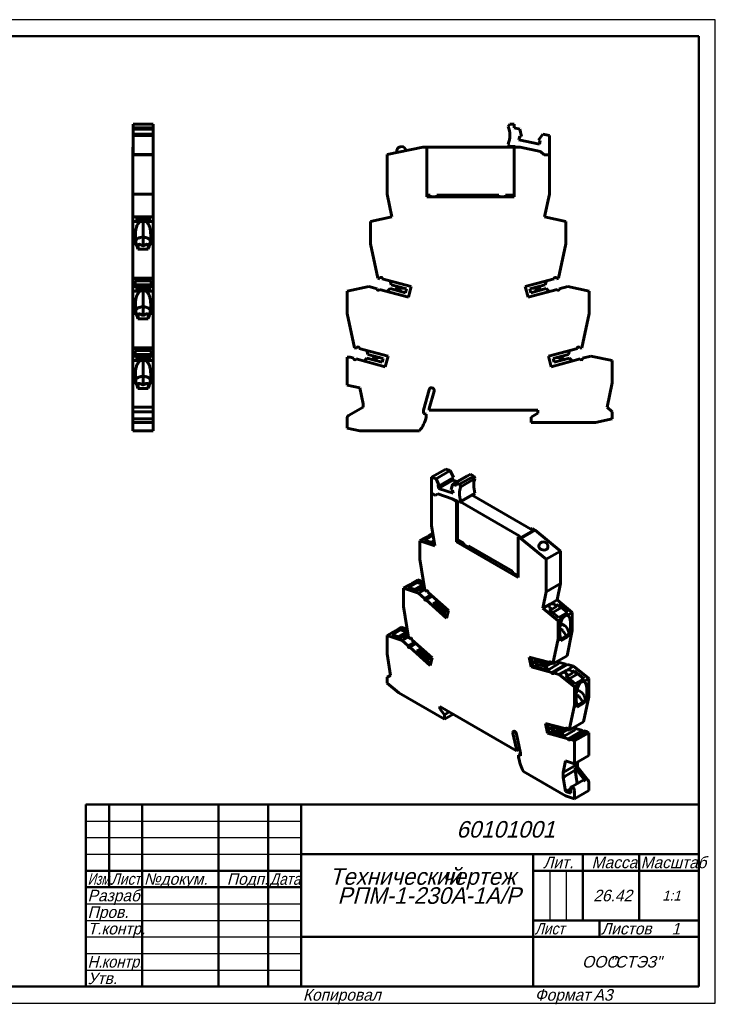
# Model space of a CAD drawing. Header units: millimetres. Extents: x 0 to 420, y 0 to 297.
# Tile 2 of 2: x 210 to 420, y 0 to 297. Entities that reach past the tile are written whole.
import ezdxf

# ---------------------------------------------------------------- set-up
doc = ezdxf.new("R2010")
doc.units = ezdxf.units.MM
doc.styles.add('TextStyle_10', font='T-FLEX Type A.TTF', dxfattribs={"oblique": 15, "height": 3.5})
doc.styles.add('TextStyle_2', font='T-FLEX Type A.TTF', dxfattribs={"oblique": 15, "height": 3.5})
doc.styles.add('TextStyle_3', font='T-FLEX Type A.TTF', dxfattribs={"width": 0.744064, "oblique": 15, "height": 3.5})
doc.styles.add('TextStyle_4', font='T-FLEX Type A.TTF', dxfattribs={"width": 0.883061, "oblique": 15, "height": 3.5})
doc.styles.add('TextStyle_5', font='T-FLEX Type A.TTF', dxfattribs={"width": 0.883061, "oblique": 15, "height": 3.5})
doc.styles.add('TextStyle_6', font='T-FLEX Type A.TTF', dxfattribs={"width": 0.94413, "oblique": 15, "height": 3.5})
doc.styles.add('TextStyle_7', font='T-FLEX Type A.TTF', dxfattribs={"width": 0.98844, "oblique": 15, "height": 3.5})
doc.styles.add('TextStyle_8', font='T-FLEX Type A.TTF', dxfattribs={"oblique": 15, "height": 5})
doc.styles.add('TextStyle_9', font='T-FLEX Type A.TTF', dxfattribs={"oblique": 15, "height": 3})

# ---------------------------------------------------------------- blocks, each defined once
blk = doc.blocks.new('_FR1Страница_1')
at = {"color": 7, "linetype": 'Continuous', "lineweight": 25}
for p, q in [((420, 297), (0, 297)), ((420, 0), (420, 297)), ((230, 55), (295, 55)), ((230, 50), (295, 50)), ((230, 45), (295, 45)), ((370, 40), (370, 25)), ((375, 40), (375, 25)), ((230, 30), (295, 30)), ((230, 25), (295, 25)), ((230, 20), (295, 20)), ((365, 20), (415, 20)), ((385, 20), (385, 20)), ((230, 15), (295, 15)), ((230, 10), (295, 10)), ((0, 0), (420, 0))]:
    blk.add_line(p, q, dxfattribs=at)
at = {"color": 7, "linetype": 'Continuous', "lineweight": 50}
for p, q in [((20, 292), (415, 292)), ((415, 292), (415, 5)), ((230, 5), (230, 60)), ((230, 60), (415, 60)), ((237, 60), (237, 35)), ((247, 60), (247, 5)), ((270, 60), (270, 5)), ((285, 60), (285, 5)), ((295, 60), (295, 5)), ((295, 45), (415, 45)), ((365, 45), (365, 5)), ((380, 45), (380, 25)), ((397, 45), (397, 25)), ((230, 40), (295, 40)), ((365, 40), (415, 40)), ((230, 35), (295, 35)), ((365, 25), (415, 25)), ((385, 25), (385, 20)), ((295, 20), (415, 20)), ((415, 5), (20, 5))]:
    blk.add_line(p, q, dxfattribs=at)
at = {"color": 7, "oblique": 15}
for s, height, style, p in [('60101001', 5, 'TextStyle_8', (341.84, 50)), ('Лит.', 3.5, 'TextStyle_2', (368.03, 40.76)), ('Масса', 3.5, 'TextStyle_2', (382.65, 40.76)), ('№', 3.5, 'TextStyle_2', (247.5, 35.75)), ('Подп.', 3.5, 'TextStyle_2', (272.53, 35.75)), ('Технический', 5, 'TextStyle_8', (303.55, 35.75)), ('чертеж', 5, 'TextStyle_8', (337.51, 35.75)), ('докум.', 3.5, 'TextStyle_2', (252.5, 35.75)), ('Разраб.', 3.5, 'TextStyle_2', (230.5, 30.75)), ('РПМ-1-230A-1A/P', 5, 'TextStyle_8', (305.93, 30)), ('26.42', 3.5, 'TextStyle_2', (383.16, 30.75)), ('1:1', 3, 'TextStyle_9', (403.99, 31)), ('Пров.', 3.5, 'TextStyle_2', (230.5, 25.75)), ('Т.контр.', 3.5, 'TextStyle_2', (230.5, 20.75)), ('Листов', 3.5, 'TextStyle_2', (385.5, 20.75)), ('1', 3.5, 'TextStyle_10', (406.78, 20.75)), ('ООО', 3.5, 'TextStyle_2', (379.78, 10.75)), ('"СТЭЗ"', 3.5, 'TextStyle_2', (388.03, 10.75)), ('Утв.', 3.5, 'TextStyle_2', (230.5, 5.75)), ('Копировал', 3.5, 'TextStyle_2', (295.5, 0.75)), ('Формат', 3.5, 'TextStyle_2', (365.5, 0.75)), ('A3', 3.5, 'TextStyle_2', (383.24, 0.75))]:
    blk.add_text(s, height=height, dxfattribs=dict(at, style=style)).set_placement(p)
for s, style, width, p in [('Масштаб', 'TextStyle_7', 0.98844, (397.5, 40.76)), ('Изм.', 'TextStyle_3', 0.744064, (230.5, 35.75)), ('Лист', 'TextStyle_4', 0.883061, (237.5, 35.75)), ('Дата', 'TextStyle_5', 0.883061, (285.5, 35.75)), ('Лист', 'TextStyle_4', 0.883061, (365.5, 20.75)), ('Н.', 'TextStyle_6', 0.94413, (230.5, 10.75)), ('контр.', 'TextStyle_6', 0.94413, (234.75, 10.75))]:
    blk.add_text(s, height=3.5, dxfattribs=dict(at, style=style, width=width)).set_placement(p)
blk = doc.blocks.new('Страница_1')
at = {"color": 7, "linetype": 'Continuous', "lineweight": 60}
for p, q in [((244.218, 265.449), (250.268, 265.449)), ((244.218, 264.306), (244.218, 265.449)), ((250.268, 264.306), (250.268, 265.449)), ((357.941, 265.449), (357.454, 264.766)), ((359.303, 265.449), (357.941, 265.449)), ((359.303, 264.306), (359.303, 265.449)), ((244.218, 263.943), (244.218, 264.306)), ((244.218, 264.306), (250.268, 264.306)), ((244.218, 262.468), (244.218, 263.943)), ((244.218, 263.943), (250.268, 263.943)), ((244.218, 262.463), (250.268, 262.463)), ((244.218, 262.053), (244.218, 262.463)), ((244.218, 256.249), (244.218, 262.053)), ((250.268, 262.053), (244.218, 262.053)), ((250.268, 263.943), (250.268, 264.306)), ((250.268, 262.468), (250.268, 263.943)), ((250.268, 262.053), (250.268, 262.463)), ((250.268, 256.249), (250.268, 262.053)), ((361.009, 263.943), (359.303, 264.306)), ((360.737, 260.755), (360.959, 261.802)), ((360.959, 261.802), (361.476, 261.692)), ((361.476, 261.692), (361.009, 263.943)), ((367.972, 262.463), (366.63, 260.597)), ((369.903, 262.053), (367.972, 262.463)), ((369.903, 256.249), (369.903, 262.053)), ((357.454, 259.433), (357.941, 258.749)), ((357.941, 258.749), (359.568, 258.749)), ((359.568, 258.749), (359.453, 258.549)), ((366.924, 259.44), (360.737, 260.755)), ((366.63, 260.597), (367.146, 260.487)), ((367.146, 260.487), (366.924, 259.44)), ((244.193, 257.227), (244.193, 258.549)), ((244.218, 258.549), (244.193, 258.549)), ((244.193, 257.227), (244.218, 257.227)), ((244.193, 256.199), (244.193, 257.227)), ((244.193, 244.27), (244.193, 256.199)), ((244.193, 256.199), (250.293, 256.199)), ((244.218, 256.249), (244.218, 256.199)), ((250.268, 256.249), (244.218, 256.249)), ((250.268, 258.549), (250.293, 258.549)), ((250.268, 257.227), (250.293, 257.227)), ((250.268, 256.249), (250.268, 256.199)), ((250.293, 257.227), (250.293, 258.549)), ((250.293, 257.227), (250.293, 256.199)), ((250.293, 244.27), (250.293, 256.199)), ((331.753, 258.549), (320.903, 256.249)), ((320.903, 256.249), (320.903, 244.27)), ((323.828, 257.126), (323.854, 256.875)), ((331.753, 258.549), (332.953, 258.549)), ((332.953, 243.549), (332.953, 258.549)), ((333.017, 258.549), (359.389, 258.549)), ((359.253, 258.203), (359.453, 258.549)), ((359.253, 258.203), (359.253, 243.549)), ((359.453, 258.549), (361.053, 258.549)), ((367.276, 257.227), (361.053, 258.549)), ((368.303, 256.199), (367.276, 257.227)), ((369.903, 256.199), (368.303, 256.199)), ((369.903, 256.249), (369.803, 256.249)), ((369.803, 256.249), (369.803, 256.199)), ((369.903, 244.27), (369.903, 256.199)), ((244.193, 237.422), (244.193, 244.27)), ((244.193, 244.27), (250.293, 244.27)), ((250.293, 237.422), (250.293, 244.27)), ((320.903, 244.27), (322.359, 237.422)), ((332.953, 244.049), (333.898, 244.049)), ((333.238, 244.049), (333.238, 243.549)), ((333.898, 243.549), (333.898, 244.049)), ((335.898, 244.049), (335.898, 243.549)), ((335.898, 244.049), (354.688, 244.049)), ((336.558, 244.049), (336.558, 243.549)), ((337.018, 244.049), (337.018, 243.549)), ((347.679, 244.049), (347.503, 243.874)), ((347.503, 243.549), (347.503, 243.874)), ((349.003, 244.049), (349.503, 243.549)), ((352.658, 244.049), (352.658, 243.549)), ((353.678, 244.049), (353.678, 243.549)), ((354.688, 243.549), (354.688, 244.049)), ((356.688, 244.049), (359.253, 244.049)), ((356.688, 244.049), (356.688, 243.549)), ((357.698, 244.049), (357.698, 243.549)), ((358.718, 244.049), (358.718, 243.549)), ((368.447, 237.422), (369.903, 244.27)), ((359.253, 243.549), (332.953, 243.549)), ((247.243, 237.422), (244.193, 237.422)), ((244.193, 236.049), (244.193, 237.422)), ((244.193, 229.316), (244.193, 236.049)), ((246.302, 236.049), (244.193, 236.049)), ((245.343, 237.086), (245.343, 236.227)), ((245.343, 237.086), (246.193, 237.086)), ((246.193, 236.903), (245.343, 236.903)), ((245.343, 236.692), (249.143, 236.692)), ((245.343, 236.227), (249.143, 236.227)), ((246.193, 237.203), (246.193, 237.086)), ((246.193, 236.903), (246.193, 237.086)), ((246.193, 236.903), (246.193, 236.786)), ((248.293, 236.786), (246.193, 236.786)), ((250.293, 237.422), (247.243, 237.422)), ((247.243, 231.302), (247.243, 236.103)), ((250.293, 236.049), (248.184, 236.049)), ((248.293, 237.203), (248.293, 237.086)), ((248.293, 236.903), (248.293, 237.086)), ((248.293, 237.086), (249.143, 237.086)), ((249.143, 236.903), (248.293, 236.903)), ((248.293, 236.903), (248.293, 236.786)), ((249.143, 236.227), (249.143, 237.086)), ((250.293, 237.422), (250.293, 236.049)), ((250.293, 236.049), (250.293, 229.316)), ((322.359, 237.422), (315.903, 236.049)), ((315.903, 236.049), (315.903, 229.316)), ((374.903, 236.049), (368.447, 237.422)), ((374.903, 229.316), (374.903, 236.049)), ((244.943, 232.279), (244.943, 231.233)), ((249.543, 231.233), (249.543, 232.279)), ((245.21, 229.316), (244.193, 229.316)), ((244.193, 218.946), (244.193, 229.316)), ((247.243, 231.302), (247.243, 228.72)), ((250.293, 229.316), (249.276, 229.316)), ((250.293, 229.316), (250.293, 218.946)), ((315.903, 229.316), (318.107, 218.946)), ((372.699, 218.946), (374.903, 229.316)), ((245.711, 227.665), (248.776, 227.665)), ((245.743, 228.854), (245.743, 228.792)), ((245.743, 227.665), (245.743, 228.792)), ((248.743, 228.854), (248.743, 228.792)), ((248.743, 228.792), (248.743, 227.665)), ((244.193, 218.775), (244.193, 218.946)), ((250.293, 218.946), (244.193, 218.946)), ((250.293, 218.775), (244.193, 218.775)), ((244.193, 218.77), (244.193, 218.74)), ((244.193, 216.426), (244.193, 218.74)), ((250.293, 218.74), (244.193, 218.74)), ((249.643, 218.108), (244.843, 218.108)), ((244.843, 218.108), (244.843, 216.937)), ((249.643, 216.937), (249.643, 218.108)), ((250.293, 218.946), (250.293, 218.775)), ((250.293, 218.77), (250.293, 218.74)), ((250.293, 216.426), (250.293, 218.74)), ((318.107, 218.946), (318.748, 218.775)), ((318.748, 218.775), (318.807, 218.995)), ((319.455, 218.74), (319.467, 218.831)), ((319.455, 218.74), (328.19, 216.4)), ((322.129, 216.937), (321.815, 218.108)), ((362.616, 216.4), (371.351, 218.74)), ((368.991, 218.108), (368.677, 216.937)), ((371.339, 218.831), (371.351, 218.74)), ((371.999, 218.995), (372.058, 218.775)), ((372.058, 218.775), (372.699, 218.946)), ((244.193, 215.049), (244.193, 216.422)), ((247.243, 216.422), (244.193, 216.422)), ((246.302, 215.049), (244.193, 215.049)), ((244.193, 208.316), (244.193, 215.049)), ((244.843, 216.937), (244.843, 216.422)), ((244.843, 216.937), (249.643, 216.937)), ((245.343, 216.086), (246.193, 216.086)), ((245.343, 216.086), (245.343, 215.227)), ((246.193, 215.903), (245.343, 215.903)), ((245.343, 215.692), (249.143, 215.692)), ((245.343, 215.227), (249.143, 215.227)), ((245.793, 216.422), (245.793, 216.58)), ((248.693, 216.58), (245.793, 216.58)), ((246.193, 216.203), (246.193, 216.086)), ((246.193, 215.903), (246.193, 216.086)), ((246.193, 215.903), (246.193, 215.786)), ((248.293, 215.786), (246.193, 215.786)), ((250.293, 216.422), (247.243, 216.422)), ((247.243, 210.302), (247.243, 215.103)), ((250.293, 215.049), (248.184, 215.049)), ((248.293, 216.203), (248.293, 216.086)), ((248.293, 215.903), (248.293, 216.086)), ((248.293, 216.086), (249.143, 216.086)), ((249.143, 215.903), (248.293, 215.903)), ((248.293, 215.903), (248.293, 215.786)), ((248.693, 216.58), (248.693, 216.422)), ((249.143, 215.227), (249.143, 216.086)), ((249.643, 216.422), (249.643, 216.937)), ((250.293, 216.422), (250.293, 215.049)), ((250.293, 215.049), (250.293, 208.316)), ((315.359, 216.422), (308.903, 215.049)), ((308.903, 208.316), (308.903, 215.049)), ((317.918, 215.736), (315.359, 216.422)), ((317.918, 215.736), (317.906, 215.645)), ((327.336, 213.212), (318.595, 215.555)), ((320.961, 214.92), (321.818, 215.778)), ((321.818, 215.778), (326.449, 214.537)), ((326.759, 215.696), (322.129, 216.937)), ((323.141, 215.423), (323.738, 215.583)), ((323.463, 216.58), (323.891, 216.152)), ((324.279, 215.508), (325.457, 214.803)), ((324.397, 215.947), (325.745, 215.968)), ((326.449, 214.537), (326.759, 215.696)), ((328.19, 216.4), (327.336, 213.212)), ((363.47, 213.212), (362.616, 216.4)), ((372.211, 215.555), (363.47, 213.212)), ((368.677, 216.937), (364.046, 215.696)), ((364.046, 215.696), (364.357, 214.537)), ((364.357, 214.537), (368.987, 215.778)), ((365.061, 215.968), (366.409, 215.947)), ((365.349, 214.803), (366.527, 215.508)), ((366.915, 216.152), (367.343, 216.58)), ((367.068, 215.583), (367.665, 215.423)), ((368.987, 215.778), (369.845, 214.92)), ((375.447, 216.422), (372.887, 215.736)), ((372.899, 215.645), (372.887, 215.736)), ((381.903, 215.049), (375.447, 216.422)), ((381.903, 208.316), (381.903, 215.049)), ((244.943, 211.279), (244.943, 210.233)), ((249.543, 210.233), (249.543, 211.279)), ((244.193, 208.316), (245.21, 208.316)), ((244.193, 197.946), (244.193, 208.316)), ((247.243, 210.302), (247.243, 207.72)), ((249.276, 208.316), (250.293, 208.316)), ((250.293, 197.946), (250.293, 208.316)), ((308.903, 208.316), (311.107, 197.946)), ((379.699, 197.946), (381.903, 208.316)), ((245.711, 206.665), (248.776, 206.665)), ((245.743, 207.854), (245.743, 207.792)), ((245.743, 206.665), (245.743, 207.792)), ((248.743, 207.854), (248.743, 207.792)), ((248.743, 207.792), (248.743, 206.665)), ((244.193, 197.775), (244.193, 197.946)), ((250.293, 197.946), (244.193, 197.946)), ((250.293, 197.775), (244.193, 197.775)), ((244.193, 197.77), (244.193, 197.74)), ((244.193, 197.74), (244.193, 195.426)), ((250.293, 197.74), (244.193, 197.74)), ((244.843, 197.108), (244.843, 195.937)), ((244.843, 197.108), (249.643, 197.108)), ((249.643, 195.937), (249.643, 197.108)), ((250.293, 197.775), (250.293, 197.946)), ((250.293, 197.77), (250.293, 197.74)), ((250.293, 197.74), (250.293, 195.426)), ((311.107, 197.946), (311.748, 197.775)), ((311.748, 197.775), (311.807, 197.995)), ((312.455, 197.74), (312.467, 197.831)), ((321.19, 195.4), (312.455, 197.74)), ((315.129, 195.937), (314.815, 197.108)), ((378.351, 197.74), (369.616, 195.4)), ((375.991, 197.108), (375.677, 195.937)), ((378.339, 197.831), (378.351, 197.74)), ((378.999, 197.995), (379.058, 197.775)), ((379.058, 197.775), (379.699, 197.946)), ((244.193, 194.049), (244.193, 195.422)), ((244.193, 195.422), (247.243, 195.422)), ((244.193, 187.316), (244.193, 194.049)), ((244.193, 194.049), (246.302, 194.049)), ((244.843, 195.937), (249.643, 195.937)), ((244.843, 195.937), (244.843, 195.422)), ((245.343, 195.086), (245.343, 194.227)), ((245.343, 195.086), (246.193, 195.086)), ((246.193, 194.903), (245.343, 194.903)), ((245.343, 194.692), (249.143, 194.692)), ((245.343, 194.227), (249.143, 194.227)), ((245.793, 195.422), (245.793, 195.58)), ((248.693, 195.58), (245.793, 195.58)), ((246.193, 195.203), (246.193, 195.086)), ((246.193, 194.903), (246.193, 195.086)), ((246.193, 194.903), (246.193, 194.786)), ((248.293, 194.786), (246.193, 194.786)), ((247.243, 195.422), (250.293, 195.422)), ((247.243, 189.302), (247.243, 194.103)), ((248.184, 194.049), (250.293, 194.049)), ((248.293, 195.203), (248.293, 195.086)), ((248.293, 195.086), (249.143, 195.086)), ((248.293, 194.903), (248.293, 195.086)), ((248.293, 194.903), (248.293, 194.786)), ((249.143, 194.903), (248.293, 194.903)), ((248.693, 195.58), (248.693, 195.422)), ((249.143, 194.227), (249.143, 195.086)), ((249.643, 195.422), (249.643, 195.937)), ((250.293, 195.422), (250.293, 194.049)), ((250.293, 187.316), (250.293, 194.049)), ((308.903, 186.649), (308.903, 195.049)), ((308.903, 195.049), (309.748, 195.049)), ((310.914, 194.737), (309.748, 195.049)), ((310.914, 194.737), (310.902, 194.646)), ((320.336, 192.212), (311.59, 194.556)), ((313.961, 193.92), (314.818, 194.778)), ((314.818, 194.778), (319.449, 193.537)), ((319.759, 194.696), (315.129, 195.937)), ((316.738, 194.583), (316.141, 194.423)), ((316.463, 195.58), (316.891, 195.152)), ((318.457, 193.803), (317.279, 194.508)), ((317.397, 194.947), (318.745, 194.968)), ((319.449, 193.537), (319.759, 194.696)), ((321.19, 195.4), (320.336, 192.212)), ((370.47, 192.212), (369.616, 195.4)), ((379.211, 194.555), (370.47, 192.212)), ((375.677, 195.937), (371.046, 194.696)), ((371.046, 194.696), (371.357, 193.537)), ((371.357, 193.537), (375.987, 194.778)), ((372.061, 194.968), (373.409, 194.947)), ((372.349, 193.803), (373.527, 194.508)), ((373.915, 195.152), (374.343, 195.58)), ((374.068, 194.583), (374.665, 194.423)), ((375.987, 194.778), (376.845, 193.92)), ((382.447, 195.422), (379.887, 194.736)), ((379.899, 194.645), (379.887, 194.736)), ((388.903, 194.049), (382.447, 195.422)), ((388.903, 187.316), (388.903, 194.049)), ((244.943, 190.279), (244.943, 189.233)), ((247.243, 189.302), (247.243, 186.72)), ((249.543, 189.233), (249.543, 190.279)), ((244.193, 180.003), (244.193, 187.316)), ((244.193, 187.316), (245.21, 187.316)), ((245.711, 185.665), (248.776, 185.665)), ((245.743, 186.854), (245.743, 186.792)), ((245.743, 185.665), (245.743, 186.792)), ((248.743, 186.854), (248.743, 186.792)), ((248.743, 186.792), (248.743, 185.665)), ((249.276, 187.316), (250.293, 187.316)), ((250.293, 187.316), (250.293, 180.003)), ((308.903, 186.649), (312.685, 185.853)), ((312.685, 185.853), (313.705, 181.008)), ((331.903, 179.049), (333.581, 185.258)), ((335.123, 184.834), (333.662, 179.618)), ((335.123, 184.834), (335.153, 185.049)), ((387.349, 180.003), (388.903, 187.316)), ((250.293, 180.003), (244.193, 180.003)), ((244.193, 178.604), (244.193, 180.003)), ((244.193, 176.423), (244.193, 178.604)), ((250.293, 178.604), (244.193, 178.604)), ((250.293, 178.604), (250.293, 180.003)), ((250.293, 178.604), (250.293, 176.423)), ((309.303, 177.45), (313.706, 179.992)), ((313.705, 181.008), (313.706, 179.992)), ((331.903, 178.099), (331.903, 179.049)), ((333.662, 179.618), (333.662, 179.049)), ((333.662, 179.049), (366.403, 179.049)), ((366.403, 179.049), (366.403, 178.149)), ((388.903, 178.604), (387.349, 180.003)), ((388.903, 176.423), (388.903, 178.604)), ((250.293, 176.423), (244.193, 176.423)), ((244.193, 175.349), (244.193, 176.423)), ((250.293, 176.423), (250.293, 175.349)), ((308.903, 173.649), (308.903, 176.757)), ((332.703, 177.885), (331.903, 178.099)), ((332.703, 177.01), (332.703, 177.885)), ((366.403, 178.149), (364.403, 176.995)), ((364.403, 176.995), (364.403, 175.349)), ((383.853, 175.349), (388.903, 176.423)), ((250.293, 175.349), (244.193, 175.349)), ((244.193, 172.849), (244.193, 175.345)), ((250.293, 172.849), (244.193, 172.849)), ((250.293, 172.849), (250.293, 175.345)), ((308.903, 173.649), (312.703, 172.849)), ((312.703, 172.849), (330.686, 172.849)), ((364.403, 175.349), (383.853, 175.349)), ((334.346, 158.799), (338.624, 161.269)), ((339.989, 160.816), (335.711, 158.346)), ((338.624, 161.269), (339.989, 160.816)), ((339.989, 160.816), (340.938, 158.744)), ((334.346, 158.799), (335.711, 158.346)), ((334.346, 154.061), (334.346, 158.799)), ((335.711, 158.346), (336.66, 156.274)), ((340.73, 157.92), (336.452, 155.45)), ((340.938, 158.744), (336.66, 156.274)), ((340.624, 158.562), (340.73, 157.92)), ((344.913, 159.182), (340.635, 156.712)), ((340.73, 157.92), (341.998, 157.499)), ((346.119, 159.715), (341.841, 157.245)), ((347.083, 159.159), (342.805, 156.689)), ((347.427, 158.402), (343.149, 155.932)), ((344.913, 159.182), (345.092, 159.122)), ((346.119, 159.715), (347.083, 159.159)), ((347.083, 159.159), (347.427, 158.402)), ((336.295, 156.395), (336.452, 155.45)), ((336.66, 156.274), (336.295, 156.395)), ((336.452, 155.45), (340.827, 153.998)), ((340.305, 155.064), (340.635, 156.712)), ((340.67, 154.943), (340.305, 155.064)), ((340.635, 156.712), (341.841, 156.312)), ((340.827, 153.998), (340.67, 154.943)), ((341.841, 156.312), (341.841, 157.245)), ((341.841, 157.245), (342.805, 156.689)), ((342.805, 156.689), (343.149, 155.932)), ((334.396, 154.049), (334.328, 154.01)), ((335.46, 153.357), (334.328, 154.01)), ((334.328, 144.27), (334.328, 154.01)), ((334.346, 154.061), (334.417, 154.02)), ((334.417, 154.02), (334.417, 153.979)), ((335.477, 153.367), (334.417, 153.979)), ((336.186, 153.776), (335.46, 153.357)), ((336.204, 153.786), (336.186, 153.776)), ((336.186, 153.776), (340.586, 152.316)), ((336.204, 153.786), (340.604, 152.326)), ((340.604, 152.326), (340.586, 152.316)), ((341.717, 151.662), (340.586, 152.316)), ((341.735, 151.673), (340.604, 152.326)), ((342.805, 151.218), (341.653, 151.883)), ((341.653, 151.883), (341.735, 151.673)), ((341.717, 151.662), (341.735, 151.673)), ((341.859, 151.298), (341.717, 151.662)), ((342.805, 151.218), (347.083, 153.688)), ((347.427, 154.048), (343.149, 151.578)), ((364.978, 142.765), (346.57, 153.392)), ((347.427, 154.048), (347.083, 153.688)), ((342.212, 151.502), (341.859, 151.298)), ((341.859, 139.333), (341.859, 151.298)), ((342.212, 151.502), (342.183, 151.577)), ((342.212, 139.537), (342.212, 151.502)), ((343.149, 151.578), (342.805, 151.218)), ((343.034, 151.351), (360.798, 141.095)), ((335.358, 138.084), (334.328, 144.27)), ((365.618, 142.844), (361.304, 140.354)), ((361.442, 140.723), (364.978, 142.765)), ((364.769, 143.334), (364.416, 143.13)), ((365.618, 142.844), (364.769, 143.334)), ((364.978, 142.765), (364.978, 142.638)), ((365.025, 142.778), (365.123, 142.722)), ((365.618, 142.844), (373.29, 136.537)), ((330.793, 139.599), (332.284, 140.46)), ((334.809, 141.38), (332.198, 139.872)), ((332.198, 139.872), (335.053, 138.924)), ((334.824, 141.291), (332.304, 139.836)), ((333.615, 141.228), (334.727, 141.87)), ((344.061, 138.919), (342.212, 139.986)), ((360.456, 140.844), (360.809, 141.048)), ((360.456, 140.844), (361.304, 140.354)), ((360.456, 140.844), (360.456, 128.596)), ((361.516, 140.64), (360.809, 141.048)), ((368.976, 134.046), (361.304, 140.354)), ((365.123, 142.722), (361.516, 140.64)), ((330.793, 139.599), (330.793, 134.101)), ((335.358, 138.084), (330.793, 139.599)), ((335.082, 139.739), (334.175, 139.215)), ((335.178, 139.163), (334.87, 138.985)), ((335.203, 139.011), (335.053, 138.924)), ((341.859, 139.333), (342.212, 139.537)), ((360.456, 128.596), (341.859, 139.333)), ((344.061, 138.919), (344.061, 138.511)), ((345.476, 137.694), (344.061, 138.511)), ((358.762, 130.431), (345.476, 138.102)), ((345.476, 137.694), (345.476, 138.102)), ((345.688, 137.817), (345.476, 137.694)), ((345.688, 137.98), (345.688, 137.817)), ((369.458, 137.592), (369.474, 137.756)), ((330.793, 134.101), (332.351, 124.734)), ((368.976, 134.046), (373.29, 136.537)), ((368.976, 134.046), (368.976, 124.266)), ((373.29, 136.537), (373.29, 126.756)), ((358.762, 130.431), (358.762, 130.023)), ((360.176, 129.207), (358.762, 130.023)), ((360.176, 129.207), (360.176, 129.615)), ((360.456, 129.454), (360.176, 129.615)), ((360.389, 129.329), (360.176, 129.207)), ((360.389, 129.492), (360.389, 129.329)), ((325.843, 125.31), (327.334, 126.171)), ((325.843, 125.31), (325.843, 119.812)), ((330.408, 123.795), (325.843, 125.31)), ((329.935, 127.134), (327.248, 125.583)), ((327.248, 125.583), (330.103, 124.635)), ((329.95, 127.046), (327.354, 125.548)), ((328.665, 126.939), (330.156, 127.8)), ((331.82, 126.425), (329.225, 124.927)), ((332.021, 125.909), (329.92, 124.696)), ((329.935, 127.134), (329.95, 127.046)), ((332.07, 126.426), (329.935, 127.134)), ((329.95, 127.046), (331.82, 126.425)), ((330.704, 124.982), (330.103, 124.635)), ((330.156, 127.8), (331.939, 127.208)), ((330.408, 123.795), (332.323, 124.901)), ((331.096, 124.852), (330.704, 124.982)), ((330.905, 124.916), (332.135, 125.626)), ((331.82, 126.425), (332.021, 125.909)), ((332.021, 125.909), (332.154, 125.921)), ((332.202, 125.632), (332.135, 125.626)), ((332.135, 125.626), (332.255, 124.907)), ((368.976, 124.266), (373.29, 126.756)), ((373.29, 126.756), (372.26, 121.758)), ((330.408, 123.795), (332.218, 122.19)), ((332.209, 122.121), (332.218, 122.19)), ((332.218, 122.19), (334.123, 123.29)), ((332.351, 124.734), (332.805, 124.332)), ((332.696, 121.766), (334.601, 122.866)), ((332.805, 124.332), (333.088, 124.496)), ((332.805, 124.332), (332.846, 124.488)), ((332.942, 124.543), (332.846, 124.488)), ((333.313, 124.085), (333.304, 124.016)), ((339.481, 118.539), (333.304, 124.016)), ((335.655, 121.717), (335.601, 121.979)), ((367.947, 119.268), (368.976, 124.266)), ((327.401, 110.446), (325.843, 119.812)), ((332.696, 121.766), (338.877, 116.285)), ((334.829, 120.547), (335.435, 120.897)), ((334.829, 120.547), (339.023, 116.828)), ((336.128, 121.297), (335.435, 120.897)), ((335.435, 120.897), (338.709, 117.994)), ((338.929, 118.814), (335.655, 121.717)), ((337.042, 120.456), (337.063, 120.468)), ((337.042, 120.456), (337.092, 120.442)), ((338.68, 119.004), (337.042, 120.456)), ((338.599, 119.106), (338.68, 119.004)), ((338.68, 119.004), (338.701, 119.016)), ((367.947, 119.268), (370.104, 120.513)), ((372.512, 115.512), (367.947, 119.268)), ((369.878, 118.818), (370.479, 119.165)), ((370.389, 119.068), (369.91, 118.791)), ((370.087, 119.487), (370.479, 119.165)), ((370.104, 120.513), (372.26, 121.758)), ((370.389, 119.068), (370.479, 119.165)), ((370.389, 119.068), (370.533, 118.889)), ((372.018, 119.746), (370.533, 118.889)), ((370.907, 117.971), (373.535, 119.488)), ((371.572, 120.344), (371.964, 120.022)), ((372.475, 120.272), (371.874, 119.925)), ((371.874, 119.925), (371.964, 120.022)), ((371.874, 119.925), (372.018, 119.746)), ((371.964, 120.022), (372.565, 120.369)), ((372.26, 121.758), (376.825, 118.002)), ((372.565, 120.369), (372.475, 120.272)), ((372.475, 120.272), (373.242, 119.319)), ((375.42, 118.02), (372.565, 120.369)), ((373.535, 119.488), (375.361, 117.985)), ((338.929, 118.814), (338.709, 117.994)), ((338.877, 116.285), (339.481, 118.539)), ((369.878, 118.818), (372.733, 116.468)), ((372.512, 115.512), (374.003, 116.373)), ((372.733, 116.468), (375.42, 118.02)), ((374.02, 116.397), (374.492, 116.903)), ((375.334, 117.141), (376.825, 118.002)), ((376.825, 118.002), (376.825, 112.504)), ((325.206, 113.512), (323.715, 112.651)), ((325.206, 113.512), (326.99, 112.92)), ((372.512, 110.014), (372.512, 115.512)), ((375.13, 113.37), (375.478, 112.888)), ((376.295, 113.764), (376.295, 114.618)), ((322.384, 111.882), (320.893, 111.021)), ((320.893, 105.523), (320.893, 111.021)), ((325.458, 109.506), (320.893, 111.021)), ((324.985, 112.846), (322.298, 111.294)), ((322.298, 111.294), (325.153, 110.347)), ((325, 112.757), (322.405, 111.259)), ((326.871, 112.136), (324.276, 110.638)), ((327.071, 111.62), (324.97, 110.407)), ((327.12, 112.137), (324.985, 112.846)), ((324.985, 112.846), (325, 112.757)), ((325, 112.757), (326.871, 112.136)), ((325.754, 110.694), (325.153, 110.347)), ((327.374, 110.612), (325.458, 109.506)), ((326.146, 110.564), (325.754, 110.694)), ((325.955, 110.627), (327.186, 111.337)), ((326.871, 112.136), (327.071, 111.62)), ((327.071, 111.62), (327.204, 111.632)), ((327.252, 111.343), (327.186, 111.337)), ((327.186, 111.337), (327.305, 110.618)), ((327.855, 110.044), (327.401, 110.446)), ((327.855, 110.044), (328.138, 110.207)), ((327.855, 110.044), (327.896, 110.199)), ((327.992, 110.254), (327.896, 110.199)), ((372.512, 110.014), (373.231, 110.429)), ((373.042, 112.74), (373.042, 111.886)), ((374.7, 110.697), (373.258, 109.864)), ((373.337, 109.429), (375.504, 110.68)), ((373.947, 112.523), (374.003, 112.441)), ((374.003, 112.441), (375.277, 110.675)), ((375.277, 110.675), (374.7, 110.697)), ((376.825, 112.504), (375.267, 104.938)), ((375.47, 110.709), (375.277, 110.675)), ((375.47, 110.709), (375.504, 110.68)), ((376.106, 112.089), (376.825, 112.504)), ((325.458, 109.506), (327.268, 107.901)), ((327.26, 107.832), (327.268, 107.901)), ((327.268, 107.901), (329.173, 109.001)), ((327.746, 107.477), (329.651, 108.577)), ((327.746, 107.477), (333.927, 101.996)), ((328.363, 109.796), (328.354, 109.727)), ((328.354, 109.727), (334.531, 104.25)), ((330.705, 107.428), (330.651, 107.69)), ((333.979, 104.525), (330.705, 107.428)), ((372.512, 110.014), (370.953, 102.447)), ((320.893, 105.523), (321.992, 98.918)), ((329.879, 106.259), (330.485, 106.609)), ((329.879, 106.259), (334.073, 102.54)), ((331.178, 107.009), (330.485, 106.609)), ((330.485, 106.609), (333.76, 103.705)), ((332.092, 106.167), (332.113, 106.179)), ((332.092, 106.167), (332.142, 106.154)), ((333.73, 104.715), (332.092, 106.167)), ((333.649, 104.818), (333.73, 104.715)), ((333.73, 104.715), (333.751, 104.727)), ((333.979, 104.525), (333.76, 103.705)), ((333.927, 101.996), (334.531, 104.25)), ((363.823, 104.484), (364.427, 101.533)), ((363.823, 104.484), (370, 102.829)), ((364.367, 104.339), (364.887, 101.799)), ((370.953, 102.447), (375.267, 104.938)), ((364.887, 101.799), (364.427, 101.533)), ((370.609, 99.877), (364.427, 101.533)), ((369.395, 100.591), (364.887, 101.799)), ((365.514, 102.518), (365.295, 103.591)), ((368.569, 102.714), (365.295, 103.591)), ((366.186, 102.906), (365.514, 102.518)), ((365.514, 102.518), (368.789, 101.641)), ((366.714, 103.211), (366.186, 102.906)), ((366.888, 102.718), (367.416, 103.023)), ((366.888, 102.718), (367.721, 102.813)), ((368.525, 102.279), (366.888, 102.718)), ((368.103, 102.654), (368.525, 102.279)), ((368.525, 102.279), (369.644, 102.925)), ((368.694, 103.179), (368.569, 102.714)), ((369.159, 103.055), (368.569, 102.714)), ((370.489, 102.622), (368.789, 101.641)), ((368.789, 101.641), (369.395, 100.591)), ((369.395, 100.591), (372.789, 102.55)), ((370, 102.829), (369.992, 102.908)), ((370, 102.829), (370.301, 103.003)), ((370.5, 102.569), (370.458, 102.772)), ((370.953, 102.447), (370.5, 102.569)), ((370.609, 99.877), (374.922, 102.367)), ((371.087, 99.749), (375.4, 102.239)), ((372.789, 102.55), (372.375, 103.268)), ((372.524, 103.01), (374.922, 102.367)), ((375.053, 100.509), (377.21, 101.754)), ((375.4, 102.239), (377.21, 101.754)), ((377.21, 101.754), (381.775, 97.998)), ((320.893, 98.41), (321.973, 99.033)), ((320.893, 98.41), (321.992, 98.918)), ((320.893, 98.41), (320.893, 96.629)), ((371.087, 99.749), (371.095, 99.67)), ((372.897, 99.264), (371.087, 99.749)), ((372.897, 99.264), (375.053, 100.509)), ((372.897, 99.264), (377.462, 95.508)), ((374.828, 98.813), (375.429, 99.161)), ((374.828, 98.813), (377.683, 96.464)), ((375.339, 99.064), (374.86, 98.787)), ((375.037, 99.483), (375.429, 99.161)), ((375.339, 99.064), (375.429, 99.161)), ((375.339, 99.064), (375.483, 98.885)), ((376.967, 99.742), (375.483, 98.885)), ((375.857, 97.967), (378.484, 99.484)), ((376.522, 100.34), (376.914, 100.018)), ((377.425, 100.268), (376.824, 99.921)), ((376.824, 99.921), (376.914, 100.018)), ((376.824, 99.921), (376.967, 99.742)), ((377.515, 100.365), (376.914, 100.018)), ((377.515, 100.365), (377.425, 100.268)), ((377.425, 100.268), (378.191, 99.314)), ((380.37, 98.016), (377.515, 100.365)), ((378.484, 99.484), (380.31, 97.981)), ((320.893, 96.629), (324.464, 93.691)), ((378.953, 96.369), (377.462, 95.508)), ((377.462, 90.01), (377.462, 95.508)), ((377.683, 96.464), (380.37, 98.016)), ((378.969, 96.393), (379.441, 96.899)), ((381.775, 97.998), (380.284, 97.137)), ((381.775, 92.5), (381.775, 97.998)), ((324.464, 93.691), (338.217, 85.751)), ((377.992, 92.736), (377.992, 91.882)), ((378.897, 92.519), (378.952, 92.437)), ((378.952, 92.437), (380.227, 90.67)), ((380.08, 93.365), (380.428, 92.884)), ((381.775, 92.5), (380.216, 84.933)), ((381.056, 92.085), (381.775, 92.5)), ((381.245, 93.76), (381.245, 94.614)), ((336.803, 88.853), (336.803, 89.588)), ((336.803, 89.588), (359.954, 76.222)), ((336.803, 88.853), (337.439, 89.221)), ((377.462, 90.01), (375.903, 82.443)), ((377.462, 90.01), (378.181, 90.425)), ((379.65, 90.693), (378.208, 89.86)), ((378.287, 89.425), (380.454, 90.676)), ((380.227, 90.67), (379.65, 90.693)), ((380.42, 90.705), (380.227, 90.67)), ((380.42, 90.705), (380.454, 90.676)), ((338.217, 87.094), (336.803, 88.853)), ((338.217, 87.094), (339.67, 87.933)), ((338.217, 85.751), (340.834, 87.261)), ((338.217, 85.751), (338.217, 87.094)), ((368.773, 84.48), (369.377, 81.529)), ((368.773, 84.48), (374.95, 82.825)), ((369.317, 84.335), (369.837, 81.794)), ((373.519, 82.71), (370.245, 83.587)), ((370.464, 82.514), (370.245, 83.587)), ((375.903, 82.443), (380.216, 84.933)), ((377.739, 82.546), (377.324, 83.264)), ((358.921, 81.541), (358.9, 81.729)), ((359.954, 76.686), (358.921, 81.541)), ((360.012, 81.258), (361.198, 75.504)), ((369.837, 81.794), (369.377, 81.529)), ((369.377, 81.529), (375.562, 79.872)), ((374.345, 80.586), (369.837, 81.794)), ((371.136, 82.902), (370.464, 82.514)), ((370.464, 82.514), (373.738, 81.636)), ((371.664, 83.207), (371.136, 82.902)), ((371.837, 82.714), (372.366, 83.019)), ((372.67, 82.808), (371.837, 82.714)), ((371.837, 82.714), (373.475, 82.275)), ((373.475, 82.275), (373.053, 82.649)), ((373.475, 82.275), (374.593, 82.921)), ((373.644, 83.175), (373.519, 82.71)), ((374.109, 83.051), (373.519, 82.71)), ((375.439, 82.618), (373.738, 81.636)), ((373.738, 81.636), (374.345, 80.586)), ((374.345, 80.586), (377.739, 82.546)), ((374.95, 82.825), (374.942, 82.904)), ((374.95, 82.825), (375.251, 82.999)), ((375.45, 82.565), (375.408, 82.768)), ((375.903, 82.443), (375.45, 82.565)), ((375.562, 79.872), (379.875, 82.362)), ((376.04, 79.744), (380.353, 82.234)), ((381.178, 82.013), (376.864, 79.523)), ((377.462, 79.178), (381.775, 81.668)), ((377.473, 83.006), (379.875, 82.362)), ((380.353, 82.234), (381.178, 82.013)), ((381.775, 81.668), (381.178, 82.013)), ((381.775, 74.81), (381.775, 81.668)), ((376.04, 79.744), (376.048, 79.665)), ((376.04, 79.744), (376.864, 79.523)), ((377.462, 79.178), (376.864, 79.523)), ((377.462, 72.319), (377.462, 79.178)), ((360.848, 77.202), (359.954, 76.686)), ((359.954, 76.222), (360.934, 76.787)), ((359.954, 76.222), (359.954, 76.686)), ((360.633, 74.88), (361.198, 75.206)), ((361.198, 74.728), (360.633, 74.88)), ((360.633, 74.88), (360.633, 74.165)), ((361.198, 75.504), (361.198, 74.728)), ((377.462, 72.319), (381.775, 74.81)), ((374.066, 69.673), (374.788, 73.213)), ((378.38, 72.164), (374.066, 69.673)), ((374.788, 73.213), (377.462, 72.319)), ((378.38, 72.164), (378.379, 71.335)), ((378.538, 72.941), (378.38, 72.164)), ((362.059, 69.944), (374.775, 62.603)), ((374.065, 68.845), (374.066, 69.673)), ((374.065, 68.845), (374.065, 68.27)), ((374.63, 68.597), (374.065, 68.27)), ((374.63, 68.597), (377.671, 70.352)), ((377.672, 70.927), (377.671, 70.352)), ((377.671, 70.352), (378.328, 66.319)), ((378.379, 71.335), (377.672, 70.927)), ((380.785, 67.053), (377.672, 70.927)), ((381.492, 67.462), (378.379, 71.335)), ((374.065, 68.27), (374.775, 63.909)), ((380.102, 67.344), (376.496, 65.262)), ((381.775, 64.195), (381.775, 66.733)), ((375.341, 64.236), (374.775, 63.909)), ((374.775, 63.909), (376.401, 63.379)), ((374.775, 62.603), (377.462, 61.705)), ((375.341, 64.236), (376.345, 64.816)), ((376.401, 64.538), (376.401, 63.379)), ((377.462, 61.705), (377.462, 64.242)), ((377.462, 61.705), (381.775, 64.195))]:
    blk.add_line(p, q, dxfattribs=at)
at = {"color": 7, "lineweight": 60, "flags": 128}
for points in [[(244.943, 232.279), (244.949, 232.56), (244.965, 232.844), (244.993, 233.13), (245.033, 233.415), (245.085, 233.698), (245.149, 233.975), (245.224, 234.245), (245.311, 234.506), (245.408, 234.755), (245.515, 234.99), (245.631, 235.211), (245.754, 235.415), (245.884, 235.602), (246.02, 235.77), (246.159, 235.919), (246.302, 236.049)], [(246.193, 237.203), (246.202, 237.232), (246.229, 237.26), (246.273, 237.287), (246.334, 237.312), (246.41, 237.336), (246.501, 237.358), (246.604, 237.377), (246.718, 237.392), (246.841, 237.405), (246.971, 237.414), (247.106, 237.42), (247.243, 237.422)], [(247.243, 237.422), (247.38, 237.42), (247.515, 237.414), (247.645, 237.405), (247.768, 237.392), (247.882, 237.377), (247.986, 237.358), (248.076, 237.336), (248.152, 237.312), (248.213, 237.287), (248.257, 237.26), (248.284, 237.232), (248.293, 237.203)], [(248.184, 236.049), (248.327, 235.919), (248.467, 235.77), (248.602, 235.602), (248.732, 235.415), (248.856, 235.211), (248.971, 234.99), (249.078, 234.755), (249.175, 234.506), (249.262, 234.245), (249.337, 233.975), (249.401, 233.698), (249.453, 233.415), (249.493, 233.13), (249.521, 232.844), (249.538, 232.56), (249.543, 232.279)], [(245.011, 230.249), (245.055, 230.341), (245.116, 230.44), (245.191, 230.536), (245.279, 230.629), (245.378, 230.717), (245.489, 230.801), (245.611, 230.88), (245.743, 230.953), (245.884, 231.02), (246.034, 231.081), (246.192, 231.135), (246.356, 231.182), (246.526, 231.221), (246.701, 231.253), (246.879, 231.277), (247.06, 231.294), (247.243, 231.302)], [(245.743, 228.854), (245.749, 228.922), (245.766, 228.983), (245.795, 229.037), (245.835, 229.082), (245.884, 229.117), (245.942, 229.144), (246.007, 229.16), (246.079, 229.167), (246.155, 229.165), (246.236, 229.154), (246.318, 229.135), (246.403, 229.108), (246.517, 229.06), (246.631, 229.001), (246.743, 228.93)], [(249.476, 230.249), (249.432, 230.341), (249.37, 230.44), (249.295, 230.536), (249.208, 230.629), (249.108, 230.717), (248.997, 230.801), (248.875, 230.88), (248.743, 230.953), (248.602, 231.02), (248.452, 231.081), (248.295, 231.135), (248.13, 231.182), (247.96, 231.221), (247.786, 231.253), (247.607, 231.277), (247.426, 231.294), (247.243, 231.302)], [(248.743, 228.854), (248.737, 228.922), (248.72, 228.983), (248.691, 229.037), (248.652, 229.082), (248.602, 229.117), (248.544, 229.144), (248.479, 229.16), (248.407, 229.167), (248.331, 229.165), (248.251, 229.154), (248.168, 229.135), (248.083, 229.108), (247.969, 229.06), (247.855, 229.001), (247.743, 228.93)], [(246.743, 228.93), (246.856, 228.86), (246.977, 228.798), (247.062, 228.764), (247.151, 228.737), (247.243, 228.72)], [(247.743, 228.93), (247.63, 228.86), (247.51, 228.798), (247.425, 228.764), (247.336, 228.737), (247.243, 228.72)], [(244.943, 211.279), (244.949, 211.56), (244.965, 211.844), (244.993, 212.13), (245.033, 212.415), (245.085, 212.698), (245.149, 212.975), (245.224, 213.245), (245.311, 213.506), (245.408, 213.755), (245.515, 213.99), (245.631, 214.211), (245.754, 214.415), (245.884, 214.602), (246.02, 214.77), (246.159, 214.919), (246.302, 215.049)], [(246.193, 216.203), (246.202, 216.232), (246.229, 216.26), (246.273, 216.287), (246.334, 216.312), (246.41, 216.336), (246.501, 216.358), (246.604, 216.377), (246.718, 216.392), (246.841, 216.405), (246.971, 216.414), (247.106, 216.42), (247.243, 216.422)], [(247.243, 216.422), (247.38, 216.42), (247.515, 216.414), (247.645, 216.405), (247.768, 216.392), (247.882, 216.377), (247.986, 216.358), (248.076, 216.336), (248.152, 216.312), (248.213, 216.287), (248.257, 216.26), (248.284, 216.232), (248.293, 216.203)], [(248.184, 215.049), (248.327, 214.919), (248.467, 214.77), (248.602, 214.602), (248.732, 214.415), (248.856, 214.211), (248.971, 213.99), (249.078, 213.755), (249.175, 213.506), (249.262, 213.245), (249.337, 212.975), (249.401, 212.698), (249.453, 212.415), (249.493, 212.13), (249.521, 211.844), (249.538, 211.56), (249.543, 211.279)], [(245.011, 209.249), (245.055, 209.341), (245.116, 209.44), (245.191, 209.536), (245.279, 209.629), (245.378, 209.717), (245.489, 209.801), (245.611, 209.88), (245.743, 209.953), (245.884, 210.02), (246.034, 210.081), (246.192, 210.135), (246.356, 210.182), (246.526, 210.221), (246.701, 210.253), (246.879, 210.277), (247.06, 210.294), (247.243, 210.302)], [(245.743, 207.854), (245.749, 207.922), (245.766, 207.983), (245.795, 208.037), (245.835, 208.082), (245.884, 208.117), (245.942, 208.144), (246.007, 208.16), (246.079, 208.167), (246.155, 208.165), (246.236, 208.154), (246.318, 208.135), (246.403, 208.108), (246.517, 208.06), (246.631, 208.001), (246.743, 207.93)], [(249.476, 209.249), (249.432, 209.341), (249.37, 209.44), (249.295, 209.536), (249.208, 209.629), (249.108, 209.717), (248.997, 209.801), (248.875, 209.88), (248.743, 209.953), (248.602, 210.02), (248.452, 210.081), (248.295, 210.135), (248.13, 210.182), (247.96, 210.221), (247.786, 210.253), (247.607, 210.277), (247.426, 210.294), (247.243, 210.302)], [(248.743, 207.854), (248.737, 207.922), (248.72, 207.983), (248.691, 208.037), (248.652, 208.082), (248.602, 208.117), (248.544, 208.144), (248.479, 208.16), (248.407, 208.167), (248.331, 208.165), (248.251, 208.154), (248.168, 208.135), (248.083, 208.108), (247.969, 208.06), (247.855, 208.001), (247.743, 207.93)], [(246.743, 207.93), (246.856, 207.86), (246.977, 207.798), (247.062, 207.764), (247.151, 207.737), (247.243, 207.72)], [(247.743, 207.93), (247.63, 207.86), (247.51, 207.798), (247.425, 207.764), (247.336, 207.737), (247.243, 207.72)], [(244.943, 190.279), (244.949, 190.56), (244.965, 190.844), (244.993, 191.13), (245.033, 191.415), (245.085, 191.698), (245.149, 191.975), (245.224, 192.245), (245.311, 192.506), (245.408, 192.755), (245.515, 192.99), (245.631, 193.211), (245.754, 193.415), (245.884, 193.602), (246.02, 193.77), (246.159, 193.919), (246.302, 194.049)], [(246.193, 195.203), (246.202, 195.232), (246.229, 195.26), (246.273, 195.287), (246.334, 195.312), (246.41, 195.336), (246.501, 195.358), (246.604, 195.377), (246.718, 195.392), (246.841, 195.405), (246.971, 195.414), (247.106, 195.42), (247.243, 195.422)], [(247.243, 195.422), (247.38, 195.42), (247.515, 195.414), (247.645, 195.405), (247.768, 195.392), (247.882, 195.377), (247.986, 195.358), (248.076, 195.336), (248.152, 195.312), (248.213, 195.287), (248.257, 195.26), (248.284, 195.232), (248.293, 195.203)], [(248.184, 194.049), (248.327, 193.919), (248.467, 193.77), (248.602, 193.602), (248.732, 193.415), (248.856, 193.211), (248.971, 192.99), (249.078, 192.755), (249.175, 192.506), (249.262, 192.245), (249.337, 191.975), (249.401, 191.698), (249.453, 191.415), (249.493, 191.13), (249.521, 190.844), (249.538, 190.56), (249.543, 190.279)], [(245.011, 188.249), (245.055, 188.341), (245.116, 188.44), (245.191, 188.536), (245.279, 188.629), (245.378, 188.717), (245.489, 188.801), (245.611, 188.88), (245.743, 188.953), (245.884, 189.02), (246.034, 189.081), (246.192, 189.135), (246.356, 189.182), (246.526, 189.221), (246.701, 189.253), (246.879, 189.277), (247.06, 189.294), (247.243, 189.302)], [(249.476, 188.249), (249.432, 188.341), (249.37, 188.44), (249.295, 188.536), (249.208, 188.629), (249.108, 188.717), (248.997, 188.801), (248.875, 188.88), (248.743, 188.953), (248.602, 189.02), (248.452, 189.081), (248.295, 189.135), (248.13, 189.182), (247.96, 189.221), (247.786, 189.253), (247.607, 189.277), (247.426, 189.294), (247.243, 189.302)], [(245.743, 186.854), (245.749, 186.922), (245.766, 186.983), (245.795, 187.037), (245.835, 187.082), (245.884, 187.117), (245.942, 187.144), (246.007, 187.16), (246.079, 187.167), (246.155, 187.165), (246.236, 187.154), (246.318, 187.135), (246.403, 187.108), (246.517, 187.06), (246.631, 187.001), (246.743, 186.93)], [(246.743, 186.93), (246.856, 186.86), (246.977, 186.798), (247.062, 186.764), (247.151, 186.737), (247.243, 186.72)], [(247.743, 186.93), (247.63, 186.86), (247.51, 186.798), (247.425, 186.764), (247.336, 186.737), (247.243, 186.72)], [(248.743, 186.854), (248.737, 186.922), (248.72, 186.983), (248.691, 187.037), (248.652, 187.082), (248.602, 187.117), (248.544, 187.144), (248.479, 187.16), (248.407, 187.167), (248.331, 187.165), (248.251, 187.154), (248.168, 187.135), (248.083, 187.108), (247.969, 187.06), (247.855, 187.001), (247.743, 186.93)], [(366.694, 138.028), (366.684, 137.939)], [(366.684, 137.939), (366.749, 137.66), (366.93, 137.382), (367.211, 137.141), (367.551, 136.965), (367.933, 136.857), (368.343, 136.825), (368.73, 136.879), (369.046, 137.007)], [(369.046, 137.007), (369.285, 137.2), (369.43, 137.452), (369.443, 137.593)], [(332.318, 124.934), (332.225, 124.894), (331.827, 124.807), (331.43, 124.793), (331.096, 124.852)], [(332.696, 121.766), (332.658, 121.695), (332.594, 121.661), (332.513, 121.667), (332.425, 121.713), (332.34, 121.793), (332.271, 121.897), (332.225, 122.011), (332.209, 122.121)], [(332.846, 124.488), (332.896, 124.534), (332.964, 124.547), (333.043, 124.525), (333.125, 124.471), (333.2, 124.39), (333.26, 124.292), (333.299, 124.186), (333.313, 124.085)], [(370.087, 119.487), (369.866, 119.748), (369.791, 120.035), (369.875, 120.304), (370.104, 120.513)], [(370.104, 120.513), (370.443, 120.632), (370.841, 120.641), (371.238, 120.54), (371.572, 120.344)], [(373.042, 112.74), (373.07, 113.373), (373.157, 114.04), (373.302, 114.708), (373.447, 115.187), (373.616, 115.631), (373.803, 116.029), (374.003, 116.373)], [(375.334, 117.141), (375.534, 117.028), (375.721, 116.847), (375.891, 116.598), (376.035, 116.285), (376.18, 115.786), (376.267, 115.218), (376.295, 114.618)], [(375.13, 113.37), (374.835, 113.718), (374.489, 114.018), (374.105, 114.258), (373.696, 114.43), (373.277, 114.529), (373.263, 114.529)], [(327.368, 110.645), (327.275, 110.606), (326.877, 110.519), (326.48, 110.504), (326.146, 110.564)], [(327.896, 110.199), (327.946, 110.246), (328.014, 110.258), (328.093, 110.237), (328.175, 110.182), (328.25, 110.101), (328.31, 110.003), (328.349, 109.897), (328.363, 109.796)], [(373.947, 112.523), (373.809, 112.689), (373.634, 112.815), (373.433, 112.894), (373.219, 112.925), (373.049, 112.898)], [(375.478, 112.888), (375.683, 112.463), (375.752, 111.939), (375.679, 111.342), (375.47, 110.709)], [(327.746, 107.477), (327.708, 107.407), (327.645, 107.372), (327.563, 107.378), (327.475, 107.424), (327.39, 107.504), (327.321, 107.608), (327.275, 107.722), (327.26, 107.832)], [(369.992, 102.908), (370.005, 102.994), (370.045, 103.054), (370.105, 103.083), (370.18, 103.077), (370.261, 103.037), (370.341, 102.968), (370.409, 102.876), (370.458, 102.772)], [(375.098, 102.065), (375.024, 102.145), (374.96, 102.253), (374.922, 102.367)], [(371.095, 99.67), (371.079, 99.578), (371.034, 99.517), (370.964, 99.493), (370.88, 99.511), (370.792, 99.567), (370.71, 99.655), (370.647, 99.763), (370.609, 99.877)], [(375.037, 99.483), (374.816, 99.744), (374.741, 100.031), (374.825, 100.299), (375.053, 100.509)], [(375.053, 100.509), (375.393, 100.628), (375.791, 100.637), (376.188, 100.536), (376.522, 100.34)], [(377.992, 92.736), (378.02, 93.369), (378.107, 94.036), (378.252, 94.704), (378.396, 95.183), (378.565, 95.627), (378.753, 96.025), (378.953, 96.369)], [(380.284, 97.137), (380.483, 97.024), (380.671, 96.843), (380.84, 96.594), (380.985, 96.281), (381.13, 95.782), (381.217, 95.214), (381.245, 94.614)], [(378.897, 92.519), (378.759, 92.685), (378.584, 92.811), (378.383, 92.89), (378.169, 92.921), (377.999, 92.894)], [(380.08, 93.365), (379.785, 93.714), (379.439, 94.013), (379.054, 94.254), (378.645, 94.426), (378.227, 94.524), (378.213, 94.525)], [(380.428, 92.884), (380.632, 92.459), (380.702, 91.934), (380.628, 91.338), (380.42, 90.705)], [(358.9, 81.729), (358.936, 81.938), (359.04, 82.079), (359.199, 82.133), (359.391, 82.093), (359.594, 81.965), (359.779, 81.766), (359.925, 81.519), (360.012, 81.258)], [(374.942, 82.904), (374.955, 82.989), (374.994, 83.05), (375.055, 83.079), (375.13, 83.073), (375.211, 83.033), (375.29, 82.964), (375.358, 82.872), (375.408, 82.768)], [(380.051, 82.06), (379.976, 82.14), (379.913, 82.248), (379.875, 82.362)], [(376.048, 79.665), (376.032, 79.573), (375.987, 79.512), (375.917, 79.488), (375.833, 79.506), (375.744, 79.562), (375.663, 79.65), (375.599, 79.758), (375.562, 79.872)], [(381.775, 66.733), (381.732, 67.007), (381.609, 67.29), (381.492, 67.462)], [(377.462, 64.242), (377.442, 64.423), (377.386, 64.613), (377.296, 64.8), (377.179, 64.971)]]:
    blk.add_lwpolyline(points, dxfattribs=at)
at = {"color": 7, "linetype": 'Continuous', "lineweight": 60}
for centre, radius, start, end in [((350.982, 262.099), 7, 0, 22.39138), ((350.982, 262.099), 7, 337.60862, 0), ((325.221, 257.269), 1.4, 90, 185.84389), ((325.221, 257.269), 1.4, 7.77715, 90), ((247.316, 226.453), 9.65, 90.43535, 96.03396), ((247.17, 226.453), 9.65, 83.96604, 89.56465), ((251.769, 231.206), 6.826, 179.76971, 196.07475), ((253.686, 230.985), 8.639, 191.14181, 202.60417), ((240.8, 230.985), 8.639, 337.39583, 348.8582), ((242.717, 231.206), 6.826, 343.92525, 0.23029), ((319.117, 218.831), 0.35, 0.00002, 152.16041), ((371.689, 218.831), 0.35, 27.83959, 179.99999), ((247.316, 205.453), 9.65, 90.43535, 96.03396), ((247.17, 205.453), 9.65, 83.96604, 89.56465), ((318.256, 215.645), 0.35, 180.00001, 344.99999), ((323.919, 214.907), 0.7, 59.1, 105), ((324.386, 216.647), 0.7, 225, 270.9), ((366.42, 216.647), 0.7, 269.1, 315), ((366.886, 214.907), 0.7, 75, 120.9), ((372.549, 215.645), 0.35, 194.99999, 360), ((251.769, 210.206), 6.826, 179.76971, 196.07474), ((253.686, 209.985), 8.639, 191.14179, 202.60416), ((240.8, 209.985), 8.639, 337.39584, 348.85821), ((242.717, 210.206), 6.826, 343.92526, 0.23029), ((312.117, 197.831), 0.35, 0, 152.16041), ((378.689, 197.831), 0.35, 27.83959, 180.00001), ((247.316, 184.453), 9.65, 90.43535, 96.03396), ((247.17, 184.453), 9.65, 83.96604, 89.56465), ((311.252, 194.646), 0.35, 180, 344.99377), ((316.919, 193.907), 0.7, 59.1, 105), ((317.386, 195.647), 0.7, 225, 270.9), ((373.42, 195.647), 0.7, 269.1, 315), ((373.886, 193.907), 0.7, 75, 120.9), ((379.549, 194.645), 0.35, 194.99999, 0.00001), ((251.769, 189.206), 6.826, 179.76971, 196.07476), ((242.717, 189.206), 6.826, 343.92524, 0.23029), ((253.686, 188.985), 8.639, 191.14182, 202.60417), ((240.8, 188.985), 8.639, 337.39583, 348.85819), ((334.353, 185.049), 0.8, 0, 164.87879), ((309.703, 176.757), 0.8, 120, 180), ((323.403, 178.949), 9.5, 320.05102, 348.22243), ((351.868, 156.541), 4.816, 157.26292, 181.195), ((347.59, 154.071), 4.816, 157.26292, 181.195), ((355.584, 156.545), 8.531, 180.7056, 197.02486), ((351.306, 154.076), 8.531, 180.7056, 197.02486), ((331.283, 144.303), 3.972, 284.59718, 297.65293), ((332.353, 142.129), 1.551, 299.92173, 324.47353), ((368.08, 137.887), 1.4, 354.57876, 174.18012), ((326.333, 130.014), 3.972, 284.59719, 297.65293), ((327.403, 127.84), 1.551, 299.92173, 324.47352), ((375.19, 115.768), 1.332, 121.62859, 153.0118), ((375.546, 114.787), 2.364, 95.14457, 116.48683), ((368.513, 113.793), 7.782, 347.35604, 359.78673), ((321.383, 115.726), 3.972, 284.59719, 297.65293), ((322.453, 113.552), 1.551, 299.92173, 324.47352), ((378.19, 111.812), 5.148, 179.17836, 195.58201), ((376.964, 110.319), 3.735, 178.30524, 193.78621), ((363.626, 116.59), 13.267, 333.54885, 340.17128), ((380.14, 95.764), 1.332, 121.62859, 153.0118), ((380.496, 94.783), 2.364, 95.14457, 116.48683), ((373.462, 93.789), 7.782, 347.35604, 359.78673), ((383.139, 91.808), 5.148, 179.17836, 195.58201), ((381.914, 90.315), 3.735, 178.30524, 193.78621), ((368.576, 96.585), 13.267, 333.54886, 340.17128), ((374.99, 76.666), 14.573, 189.87849, 207.46419)]:
    blk.add_arc(centre, radius, start, end, dxfattribs=at)
for centre, major_axis, start_param, end_param in [((367.975, 102.175), (-0.35, 0.606), 5.2359878, 6.0370939), ((372.925, 82.171), (-0.35, 0.606), 5.2359878, 6.0370939), ((380.502, 66.651), (-0.4, 0.693), 4.9741884, 6.2831853), ((376.896, 64.569), (-0.4, 0.693), 4.9741884, 7.573944)]:
    blk.add_ellipse(centre, major_axis=major_axis, ratio=0.5773503, start_param=start_param, end_param=end_param, dxfattribs=at)
blk.add_blockref('_FR1Страница_1', (0, 0))

msp = doc.modelspace()

# ---------------------------------------------------------------- block references
msp.add_blockref('Страница_1', (0, 0))

doc.saveas('drawing.dxf')
